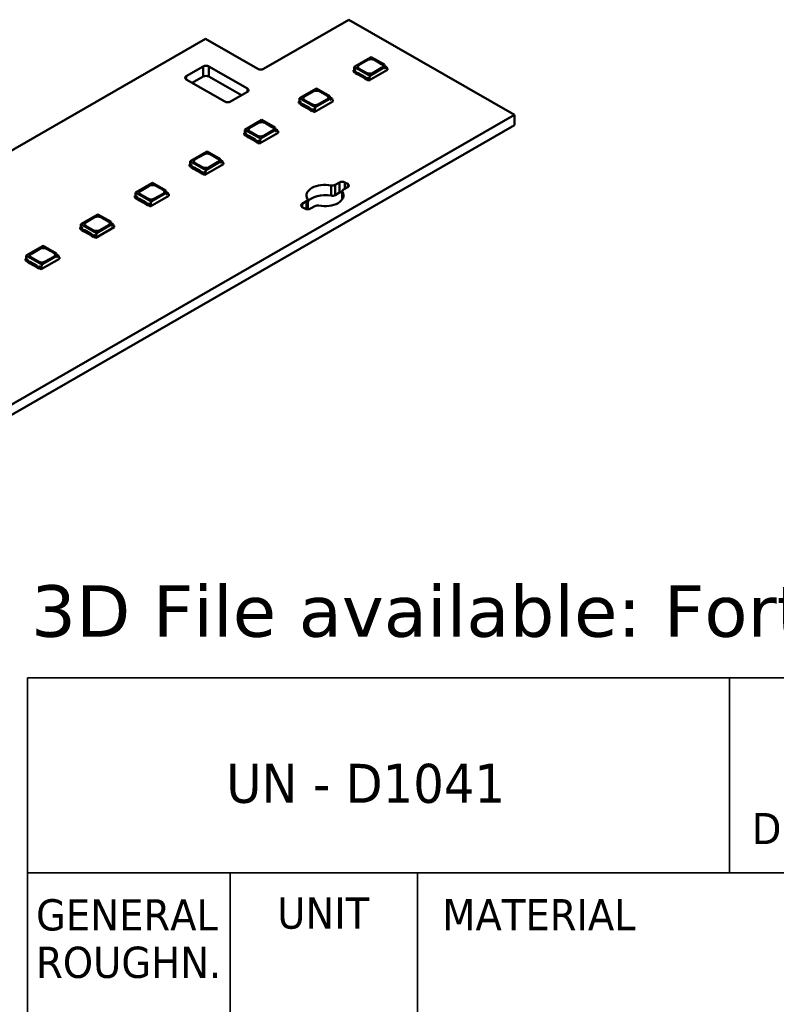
# Model space of a CAD drawing. Header units: millimetres. Extents: x 0 to 420, y 0 to 296.
# Tile 5 of 16: x 230 to 278, y 65 to 128. Entities that reach past the tile are written whole.
import ezdxf
from ezdxf.enums import TextEntityAlignment as Align

# ---------------------------------------------------------------- set-up
doc = ezdxf.new("R2010")
doc.units = ezdxf.units.MM
doc.layers.get('0').update_dxf_attribs({"lineweight": 25})
for name, color, linetype, lineweight in [('Sketch Geometry(ISO)', 7, 'Continuous', 50), ('Symbols(ISO)', 7, 'Continuous', 25), ('Visible Edges(ISO)', 7, 'Continuous', 50), ('Visible Tangent Edges(ISO)', 7, 'Continuous', 50)]:
    doc.layers.add(name, color=color, linetype=linetype, lineweight=lineweight)
doc.styles.add('LG.Philips.Title', font='verdana.ttf', dxfattribs={"width": 0.9})
doc.styles.add('Philips-tekst', font='verdana.ttf')
doc.styles.add('Text Style43', font='verdana.ttf', dxfattribs={"width": 0.9})
doc.styles.add('Text Style45', font='verdana.ttf', dxfattribs={"width": 0.9})
doc.styles.add('Text Style46', font='verdana.ttf', dxfattribs={"width": 0.9})
doc.styles.add('Text Style49', font='verdana.ttf', dxfattribs={"width": 0.9})
doc.styles.add('Text Style50', font='verdana.ttf', dxfattribs={"width": 0.9})

# ---------------------------------------------------------------- blocks, each defined once
blk = doc.blocks.new('Title Blocks Philips Lighting Electronics')
at = {"layer": 'Sketch Geometry(ISO)', "color": 7, "linetype": 'Continuous', "lineweight": 35}
for p, q in [((20, 86), (200, 86)), ((20, 86), (20, 10)), ((65, 73.5), (65, 86)), ((20, 73.5), (200, 73.5)), ((33, 39.5), (33, 73.5)), ((45, 73.5), (45, 32.505))]:
    blk.add_line(p, q, dxfattribs=at)
at = {"layer": 'Symbols(ISO)', "color": 7, "attachment_point": 7, "style": 'LG.Philips.Title'}
for s, insert, char_height in [('\\fVerdana|b0|i0;\\H2.5000;UN - D1041', (32.738, 77.929), 2.5), ('\\fVerdana|b0|i0;\\H2.0000;DIMENSION', (66.415, 75.29), 2), ('\\fVerdana|b0|i0;\\H2.0000;GENERAL', (20.549, 69.758), 2), ('\\fVerdana|b0|i0;\\H2.0000;UNIT', (36.006, 69.873), 2), ('\\fVerdana|b0|i0;\\H2.0000;MATERIAL', (46.582, 69.807), 2), ('\\fVerdana|b0|i0;\\H2.0000;ROUGHN.', (20.549, 66.717), 2)]:
    blk.add_mtext(s, dxfattribs=dict(at, insert=insert, char_height=char_height))
at = {"layer": 'Symbols(ISO)', "color": 7, "style": 'Text Style43', "width": 0.9}
for tag, p in [('<F3_ASSEMBLY_REFERENCE_ITEM_2>', (170.5, 83.886)), ('<F3_ASSEMBLY_REFERENCE_CODE_2>', (194.414, 83.851)), ('<F3_ASSEMBLY_REFERENCE_ITEM_1>', (170.465, 79.685)), ('<F3_ASSEMBLY_REFERENCE_CODE_1>', (194.42, 79.623)), ('<F3_ROUGHNESS>', (26.507, 64.469)), ('<F3_PATTERN_NO>', (175.629, 63.291)), ('<F3_REVISION_DATE_2>', (188.969, 31.988)), ('<F3_REVISION_DATE_3>', (188.969, 27.666)), ('<F3_REVISION_DATE_4>', (188.831, 23.893)), ('<F3_CAD_INDICATION>', (24.053, 11.938))]:
    blk.add_attdef(tag, text='', height=2, dxfattribs=at).set_placement(p, align=Align.MIDDLE_CENTER)
for tag, p in [('<F3_LINEAR_TOLERANCE_UP>', (82.338, 76.725)), ('<F3_SUPERSEEDS>', (71.006, 20.009)), ('<F3_DATA_FORMAT>', (35.878, 15.975)), ('<F3_PLATFORM>', (150.912, 15.974)), ('<F3_CHECK_NAME>', (51.653, 11.996))]:
    blk.add_attdef(tag, text='', height=2, dxfattribs=at).set_placement(p, align=Align.MIDDLE_LEFT)
at = {"layer": 'Symbols(ISO)', "color": 7, "width": 0.9}
for tag, p, height, style in [('<F3_ANGLE_TOLERANCE_UP>_001', (113.753, 75.807), 2, 'Text Style43'), ('<F3_SCALE>_001', (24.443, 47.114), 2, 'Text Style43'), ('<F3_REVISION_DATE_1>_001', (181.547, 35.789), 2, 'Text Style43'), ('DESCRIPTION_001', (46.901, 30.187), 3.5, 'Text Style50'), ('STOCK_NUMBER_001', (134.641, 29.218), 3, 'Text Style45'), ('Sheet_Size_001', (193.054, 18.755), 2.5, 'Text Style46'), ('DESIGNER_001', (29.683, 19.073), 2, 'Text Style43'), ('Number_of_sheets_001', (116.295, 18.982), 2, 'Text Style43'), ('<F3_TITLE_BLOCK_TYPE>_001', (134.135, 18.954), 2, 'Text Style43'), ('Sheet_number_001', (149.986, 18.95), 2, 'Text Style43'), ('<F3_LANGUAGE_NO>_001', (167.83, 19.029), 2, 'Text Style43'), ('<COST_CENTER>_001', (179.21, 18.997), 2, 'Text Style43'), ('<F3_PROGRAM>_001', (92.389, 14.984), 2, 'Text Style43'), ('CREATION_DATE_001', (65.796, 10.977), 2, 'Text Style43')]:
    blk.add_attdef(tag, p, '', height=height, dxfattribs=dict(at, style=style))
for tag, height, style, p in [('<F3_MATERIAL_DESCRIPTION_LINE_1>', 2, 'Text Style43', (50.916, 68.188)), ('<F3_MATERIAL_DESCRIPTION_LINE_2>', 2, 'Text Style43', (50.975, 64.518)), ('<F3_TREATMENT_DESCRIPTION_LINE_1>', 2, 'Text Style43', (51.181, 50.77)), ('<F3_TREATMENT_DESCRIPTION_LINE_2>', 2, 'Text Style43', (51.238, 46.96)), ('<F3_PRODUCT_DESCRIPTION_LINE_2>', 3.505, 'Text Style49', (47.47, 27.853))]:
    blk.add_attdef(tag, text='', height=height, dxfattribs=dict(at, style=style)).set_placement(p, align=Align.TOP_LEFT)

msp = doc.modelspace()

# ---------------------------------------------------------------- linework, layer by layer
at = {"layer": 'Visible Edges(ISO)'}
for p, q in [((245.122, 125.024), (250.602, 128.18)), ((250.602, 128.18), (261.209, 122.072)), ((220.846, 115.116), (241.41, 126.958)), ((241.41, 126.958), (244.768, 125.024)), ((252.029, 125.785), (250.943, 125.16)), ((252.029, 125.785), (252.874, 125.299)), ((240.172, 124.555), (241.268, 125.187)), ((241.622, 125.187), (244.097, 123.761)), ((250.943, 125.16), (250.929, 124.968)), ((251.933, 124.59), (250.943, 125.16)), ((251.265, 125.284), (251.813, 125.6)), ((251.265, 125.28), (251.813, 125.596)), ((251.725, 124.775), (251.265, 125.04)), ((251.933, 124.59), (252.874, 125.132)), ((252.697, 125.091), (252.149, 124.775)), ((252.237, 125.6), (252.697, 125.335)), ((252.237, 125.596), (252.697, 125.331)), ((252.874, 125.132), (252.874, 125.299)), ((252.874, 125.224), (253.025, 125.137)), ((253.025, 125.137), (252.874, 125.05)), ((252.874, 125.05), (252.874, 125.132)), ((253.025, 125.137), (253.033, 125.039)), ((253.068, 125.06), (253.029, 125.082)), ((253.033, 125.039), (253.068, 125.06)), ((253.068, 124.962), (253.068, 125.06)), ((242.647, 122.927), (240.172, 124.352)), ((241.268, 124.533), (240.563, 124.127)), ((243.706, 123.333), (241.622, 124.533)), ((250.929, 124.968), (250.894, 124.948)), ((250.894, 124.85), (250.894, 124.948)), ((250.894, 124.948), (251.017, 124.877)), ((250.894, 124.85), (250.991, 124.794)), ((251.052, 124.897), (250.929, 124.968)), ((251.053, 124.897), (250.991, 124.862)), ((250.991, 124.862), (251.132, 124.78)), ((250.991, 124.759), (250.991, 124.862)), ((251.132, 124.678), (250.991, 124.759)), ((251.132, 124.78), (251.199, 124.762)), ((251.132, 124.678), (251.132, 124.78)), ((251.199, 124.66), (251.132, 124.678)), ((251.199, 124.762), (251.61, 124.526)), ((251.199, 124.66), (251.199, 124.762)), ((251.61, 124.423), (251.199, 124.66)), ((251.61, 124.526), (251.64, 124.488)), ((251.61, 124.423), (251.61, 124.526)), ((251.64, 124.385), (251.61, 124.423)), ((251.64, 124.488), (251.733, 124.434)), ((251.64, 124.385), (251.64, 124.488)), ((251.733, 124.331), (251.64, 124.385)), ((251.733, 124.434), (251.795, 124.47)), ((251.733, 124.331), (251.733, 124.434)), ((251.763, 124.349), (251.733, 124.331)), ((251.76, 124.449), (251.884, 124.378)), ((251.76, 124.351), (251.884, 124.28)), ((251.919, 124.398), (251.795, 124.469)), ((251.884, 124.28), (253.068, 124.962)), ((251.884, 124.378), (251.919, 124.398)), ((251.884, 124.28), (251.884, 124.378)), ((251.919, 124.398), (251.933, 124.59)), ((248.526, 123.768), (247.44, 123.143)), ((248.526, 123.768), (249.371, 123.282)), ((244.097, 123.558), (243.001, 122.927)), ((247.44, 123.143), (247.426, 122.951)), ((248.43, 122.573), (247.44, 123.143)), ((247.762, 123.267), (248.31, 123.583)), ((247.762, 123.263), (248.31, 123.579)), ((248.43, 122.573), (249.371, 123.115)), ((248.734, 123.583), (249.194, 123.318)), ((248.734, 123.579), (249.194, 123.314)), ((249.371, 123.115), (249.371, 123.282)), ((249.371, 123.207), (249.522, 123.12)), ((249.522, 123.12), (249.371, 123.033)), ((249.371, 123.033), (249.371, 123.115)), ((249.522, 123.12), (249.53, 123.022)), ((247.426, 122.951), (247.391, 122.931)), ((247.391, 122.833), (247.391, 122.931)), ((247.391, 122.931), (247.514, 122.86)), ((247.391, 122.833), (247.488, 122.777)), ((247.55, 122.88), (247.426, 122.951)), ((247.55, 122.88), (247.488, 122.845)), ((247.488, 122.845), (247.63, 122.763)), ((247.488, 122.742), (247.488, 122.845)), ((247.63, 122.66), (247.488, 122.742)), ((247.63, 122.763), (247.696, 122.745)), ((247.63, 122.66), (247.63, 122.763)), ((247.696, 122.643), (247.63, 122.66)), ((247.696, 122.745), (248.107, 122.509)), ((247.696, 122.643), (247.696, 122.745)), ((248.107, 122.406), (247.696, 122.643)), ((248.222, 122.758), (247.762, 123.023)), ((248.107, 122.509), (248.138, 122.47)), ((248.107, 122.406), (248.107, 122.509)), ((248.138, 122.47), (248.231, 122.417)), ((248.138, 122.368), (248.138, 122.47)), ((248.231, 122.417), (248.292, 122.453)), ((248.416, 122.381), (248.292, 122.452)), ((248.381, 122.262), (249.565, 122.945)), ((248.416, 122.381), (248.43, 122.573)), ((249.194, 123.074), (248.646, 122.758)), ((249.565, 123.043), (249.526, 123.065)), ((249.53, 123.022), (249.565, 123.043)), ((249.565, 122.945), (249.565, 123.043)), ((261.209, 122.072), (166.562, 67.568)), ((248.138, 122.368), (248.107, 122.406)), ((248.231, 122.314), (248.138, 122.368)), ((248.231, 122.314), (248.231, 122.417)), ((248.261, 122.332), (248.231, 122.314)), ((248.257, 122.432), (248.381, 122.361)), ((248.257, 122.334), (248.381, 122.262)), ((248.381, 122.361), (248.416, 122.381)), ((248.381, 122.262), (248.381, 122.361)), ((261.209, 122.072), (261.209, 121.418)), ((261.209, 121.418), (166.562, 66.914)), ((245.023, 121.751), (243.937, 121.126)), ((244.259, 121.25), (244.807, 121.566)), ((244.259, 121.246), (244.807, 121.562)), ((245.023, 121.751), (245.868, 121.265)), ((245.232, 121.566), (245.691, 121.301)), ((245.232, 121.562), (245.691, 121.297)), ((245.868, 121.097), (245.868, 121.265)), ((245.868, 121.19), (246.019, 121.103)), ((243.923, 120.934), (243.888, 120.914)), ((243.888, 120.815), (243.888, 120.914)), ((243.888, 120.914), (244.011, 120.842)), ((243.888, 120.815), (243.985, 120.759)), ((243.937, 121.126), (243.923, 120.934)), ((244.047, 120.863), (243.923, 120.934)), ((244.927, 120.556), (243.937, 121.126)), ((244.047, 120.863), (243.985, 120.827)), ((243.985, 120.827), (244.127, 120.746)), ((243.985, 120.725), (243.985, 120.827)), ((244.127, 120.643), (243.985, 120.725)), ((244.127, 120.746), (244.193, 120.728)), ((244.127, 120.643), (244.127, 120.746)), ((244.193, 120.626), (244.127, 120.643)), ((244.193, 120.728), (244.604, 120.491)), ((244.193, 120.626), (244.193, 120.728)), ((244.604, 120.389), (244.193, 120.626)), ((244.719, 120.741), (244.259, 121.006)), ((244.878, 120.245), (246.062, 120.927)), ((244.913, 120.364), (244.927, 120.556)), ((244.927, 120.556), (245.868, 121.097)), ((245.691, 121.057), (245.143, 120.741)), ((246.019, 121.103), (245.868, 121.016)), ((245.868, 121.016), (245.868, 121.097)), ((246.019, 121.103), (246.027, 121.005)), ((246.062, 121.025), (246.024, 121.048)), ((246.027, 121.005), (246.062, 121.025)), ((246.062, 120.927), (246.062, 121.025)), ((244.604, 120.491), (244.635, 120.453)), ((244.604, 120.389), (244.604, 120.491)), ((244.635, 120.351), (244.604, 120.389)), ((244.635, 120.453), (244.728, 120.4)), ((244.635, 120.351), (244.635, 120.453)), ((244.728, 120.297), (244.635, 120.351)), ((244.728, 120.4), (244.79, 120.435)), ((244.728, 120.297), (244.728, 120.4)), ((244.758, 120.315), (244.728, 120.297)), ((244.754, 120.415), (244.878, 120.343)), ((244.754, 120.317), (244.878, 120.245)), ((244.913, 120.364), (244.79, 120.435)), ((244.878, 120.343), (244.913, 120.364)), ((244.878, 120.245), (244.878, 120.343)), ((241.52, 119.734), (240.435, 119.109)), ((240.757, 119.233), (241.305, 119.549)), ((240.757, 119.229), (241.305, 119.545)), ((241.52, 119.734), (242.365, 119.248)), ((241.729, 119.549), (242.188, 119.284)), ((241.729, 119.545), (242.188, 119.28)), ((240.421, 118.917), (240.385, 118.896)), ((240.385, 118.798), (240.385, 118.896)), ((240.385, 118.896), (240.509, 118.825)), ((240.385, 118.798), (240.483, 118.742)), ((240.435, 119.109), (240.421, 118.917)), ((240.544, 118.846), (240.421, 118.917)), ((241.424, 118.539), (240.435, 119.109)), ((240.544, 118.846), (240.483, 118.81)), ((240.483, 118.81), (240.624, 118.729)), ((240.483, 118.708), (240.483, 118.81)), ((240.624, 118.626), (240.483, 118.708)), ((240.624, 118.729), (240.69, 118.711)), ((240.624, 118.626), (240.624, 118.729)), ((240.69, 118.711), (241.101, 118.474)), ((240.69, 118.608), (240.69, 118.711)), ((241.216, 118.724), (240.757, 118.989)), ((241.375, 118.228), (242.56, 118.91)), ((241.424, 118.539), (242.365, 119.08)), ((242.188, 119.04), (241.64, 118.724)), ((242.365, 119.08), (242.365, 119.248)), ((242.365, 119.173), (242.517, 119.086)), ((242.517, 119.086), (242.365, 118.999)), ((242.365, 118.999), (242.365, 119.08)), ((242.517, 119.086), (242.524, 118.988)), ((242.56, 119.008), (242.521, 119.031)), ((242.524, 118.988), (242.56, 119.008)), ((242.56, 118.91), (242.56, 119.008)), ((240.69, 118.608), (240.624, 118.626)), ((241.101, 118.372), (240.69, 118.608)), ((241.101, 118.474), (241.132, 118.436)), ((241.101, 118.372), (241.101, 118.474)), ((241.132, 118.334), (241.101, 118.372)), ((241.132, 118.436), (241.225, 118.383)), ((241.132, 118.334), (241.132, 118.436)), ((241.225, 118.28), (241.132, 118.334)), ((241.225, 118.383), (241.287, 118.418)), ((241.225, 118.28), (241.225, 118.383)), ((241.255, 118.297), (241.225, 118.28)), ((241.251, 118.398), (241.375, 118.326)), ((241.251, 118.299), (241.375, 118.228)), ((241.411, 118.347), (241.287, 118.418)), ((241.375, 118.326), (241.411, 118.347)), ((241.375, 118.228), (241.375, 118.326)), ((241.411, 118.347), (241.424, 118.539)), ((238.018, 117.717), (236.932, 117.092)), ((237.254, 117.216), (237.802, 117.531)), ((237.254, 117.212), (237.802, 117.527)), ((238.018, 117.717), (238.862, 117.23)), ((238.226, 117.531), (238.686, 117.267)), ((238.226, 117.527), (238.686, 117.263)), ((249.714, 117.59), (249.992, 117.75)), ((250.522, 117.445), (250.245, 117.285)), ((250.346, 117.75), (250.522, 117.648)), ((236.918, 116.9), (236.882, 116.879)), ((236.882, 116.781), (236.882, 116.879)), ((236.882, 116.879), (237.006, 116.808)), ((236.882, 116.781), (236.98, 116.725)), ((236.932, 117.092), (236.918, 116.9)), ((237.041, 116.829), (236.918, 116.9)), ((237.922, 116.522), (236.932, 117.092)), ((237.042, 116.829), (236.98, 116.793)), ((236.98, 116.793), (237.121, 116.712)), ((236.98, 116.691), (236.98, 116.793)), ((237.713, 116.707), (237.254, 116.972)), ((237.872, 116.211), (239.057, 116.893)), ((237.922, 116.522), (238.862, 117.063)), ((238.686, 117.022), (238.138, 116.707)), ((238.862, 117.063), (238.862, 117.23)), ((238.862, 117.156), (239.014, 117.069)), ((239.014, 117.069), (238.862, 116.981)), ((238.862, 116.981), (238.862, 117.063)), ((239.014, 117.069), (239.021, 116.971)), ((239.057, 116.991), (239.018, 117.014)), ((239.021, 116.971), (239.057, 116.991)), ((239.057, 116.893), (239.057, 116.991)), ((249.992, 117.096), (249.714, 116.936)), ((250.171, 117.183), (250.171, 116.663)), ((237.121, 116.609), (236.98, 116.691)), ((237.121, 116.712), (237.187, 116.694)), ((237.121, 116.609), (237.121, 116.712)), ((237.187, 116.591), (237.121, 116.609)), ((237.187, 116.694), (237.598, 116.457)), ((237.187, 116.591), (237.187, 116.694)), ((237.598, 116.355), (237.187, 116.591)), ((237.598, 116.457), (237.629, 116.419)), ((237.598, 116.355), (237.598, 116.457)), ((237.629, 116.316), (237.598, 116.355)), ((237.629, 116.419), (237.722, 116.366)), ((237.629, 116.316), (237.629, 116.419)), ((237.722, 116.263), (237.629, 116.316)), ((237.722, 116.366), (237.784, 116.401)), ((237.722, 116.263), (237.722, 116.366)), ((237.752, 116.28), (237.722, 116.263)), ((237.749, 116.38), (237.872, 116.309)), ((237.749, 116.282), (237.872, 116.211)), ((237.908, 116.33), (237.784, 116.401)), ((237.872, 116.309), (237.908, 116.33)), ((237.872, 116.211), (237.872, 116.309)), ((237.908, 116.33), (237.922, 116.522)), ((247.606, 116.376), (247.884, 116.536)), ((247.782, 116.071), (247.606, 116.172)), ((247.957, 116.638), (247.957, 116.028)), ((248.414, 116.231), (248.136, 116.071)), ((234.515, 115.7), (233.429, 115.074)), ((233.751, 115.199), (234.299, 115.514)), ((233.751, 115.195), (234.299, 115.51)), ((234.515, 115.7), (235.36, 115.213)), ((234.723, 115.514), (235.183, 115.25)), ((234.723, 115.51), (235.183, 115.246)), ((233.415, 114.882), (233.38, 114.862)), ((233.429, 115.074), (233.415, 114.882)), ((233.538, 114.811), (233.415, 114.882)), ((234.419, 114.504), (233.429, 115.074)), ((234.211, 114.69), (233.751, 114.954)), ((234.37, 114.194), (235.554, 114.876)), ((234.419, 114.504), (235.36, 115.046)), ((235.183, 115.005), (234.635, 114.69)), ((235.36, 115.046), (235.36, 115.213)), ((235.36, 115.139), (235.511, 115.051)), ((235.511, 115.051), (235.36, 114.964)), ((235.36, 114.964), (235.36, 115.046)), ((235.511, 115.051), (235.519, 114.954)), ((235.554, 114.974), (235.515, 114.996)), ((235.519, 114.954), (235.554, 114.974)), ((235.554, 114.876), (235.554, 114.974)), ((233.38, 114.764), (233.38, 114.862)), ((233.38, 114.862), (233.503, 114.791)), ((233.38, 114.764), (233.477, 114.708)), ((233.539, 114.812), (233.477, 114.776)), ((233.477, 114.776), (233.618, 114.695)), ((233.477, 114.673), (233.477, 114.776)), ((233.618, 114.592), (233.477, 114.673)), ((233.618, 114.695), (233.685, 114.677)), ((233.618, 114.592), (233.618, 114.695)), ((233.685, 114.574), (233.618, 114.592)), ((233.685, 114.677), (234.096, 114.44)), ((233.685, 114.574), (233.685, 114.677)), ((234.096, 114.337), (233.685, 114.574)), ((234.096, 114.44), (234.127, 114.402)), ((234.096, 114.337), (234.096, 114.44)), ((234.127, 114.299), (234.096, 114.337)), ((234.127, 114.402), (234.219, 114.348)), ((234.127, 114.299), (234.127, 114.402)), ((234.219, 114.246), (234.127, 114.299)), ((234.219, 114.348), (234.281, 114.384)), ((234.219, 114.246), (234.219, 114.348)), ((234.249, 114.263), (234.219, 114.246)), ((234.246, 114.363), (234.37, 114.292)), ((234.246, 114.265), (234.37, 114.194)), ((234.405, 114.312), (234.281, 114.384)), ((234.37, 114.292), (234.405, 114.312)), ((234.37, 114.194), (234.37, 114.292)), ((234.405, 114.312), (234.419, 114.504)), ((231.012, 113.683), (229.926, 113.057)), ((231.012, 113.683), (231.857, 113.196)), ((229.926, 113.057), (229.912, 112.865)), ((230.916, 112.487), (229.926, 113.057)), ((230.248, 113.182), (230.796, 113.497)), ((230.248, 113.178), (230.796, 113.493)), ((230.916, 112.487), (231.857, 113.029)), ((231.68, 112.988), (231.132, 112.673)), ((231.22, 113.497), (231.68, 113.233)), ((231.22, 113.493), (231.68, 113.228)), ((231.857, 113.029), (231.857, 113.196)), ((231.857, 113.122), (232.008, 113.034)), ((232.008, 113.034), (231.857, 112.947)), ((231.857, 112.947), (231.857, 113.029)), ((232.008, 113.034), (232.016, 112.937)), ((229.912, 112.865), (229.877, 112.845)), ((229.877, 112.747), (229.877, 112.845)), ((229.877, 112.845), (230, 112.774)), ((229.877, 112.747), (229.974, 112.691)), ((230.036, 112.794), (229.912, 112.865)), ((230.036, 112.795), (229.974, 112.759)), ((229.974, 112.759), (230.116, 112.677)), ((229.974, 112.656), (229.974, 112.759)), ((230.116, 112.575), (229.974, 112.656)), ((230.116, 112.677), (230.182, 112.66)), ((230.116, 112.575), (230.116, 112.677)), ((230.182, 112.557), (230.116, 112.575)), ((230.182, 112.66), (230.593, 112.423)), ((230.182, 112.557), (230.182, 112.66)), ((230.593, 112.32), (230.182, 112.557)), ((230.708, 112.673), (230.248, 112.937)), ((230.593, 112.423), (230.624, 112.385)), ((230.593, 112.32), (230.593, 112.423)), ((230.624, 112.385), (230.717, 112.331)), ((230.624, 112.282), (230.624, 112.385)), ((230.717, 112.331), (230.778, 112.367)), ((230.902, 112.295), (230.778, 112.367)), ((230.867, 112.177), (232.051, 112.859)), ((230.902, 112.295), (230.916, 112.487)), ((232.051, 112.957), (232.013, 112.979)), ((232.016, 112.937), (232.051, 112.957)), ((232.051, 112.859), (232.051, 112.957)), ((230.624, 112.282), (230.593, 112.32)), ((230.717, 112.229), (230.624, 112.282)), ((230.717, 112.229), (230.717, 112.331)), ((230.747, 112.246), (230.717, 112.229)), ((230.743, 112.346), (230.867, 112.275)), ((230.743, 112.248), (230.867, 112.177)), ((230.867, 112.275), (230.902, 112.295)), ((230.867, 112.177), (230.867, 112.275))]:
    msp.add_line(p, q, dxfattribs=at)
for centre, major_axis, start_param, end_param in [((252.025, 125.478), (0.3, 0), 0.785398, 2.356194), ((252.025, 125.474), (0.3, 0), 0.785398, 2.356194), ((241.445, 125.085), (-0.25, 0), 3.926991, 5.497787), ((244.945, 125.126), (0.25, 0), 3.926991, 5.497787), ((251.477, 125.162), (-0.3, 0), 5.497787, 7.068583), ((251.477, 125.158), (-0.3, 0), 5.497787, 6.271354), ((252.485, 125.213), (0.3, 0), 5.497787, 7.068583), ((252.485, 125.209), (0.3, 0), 0.011831, 0.785398), ((240.349, 124.454), (-0.25, 0), 5.497787, 7.068583), ((241.445, 124.431), (0.25, 0), 0.785398, 2.356194), ((251.937, 124.898), (-0.3, 0), 0.785398, 2.356194), ((243.92, 123.66), (0.25, 0), 5.497787, 7.068583), ((247.974, 123.145), (-0.3, 0), 5.497787, 7.068583), ((247.974, 123.141), (-0.3, 0), 5.497787, 6.271354), ((248.522, 123.461), (0.3, 0), 0.785398, 2.356194), ((248.522, 123.457), (0.3, 0), 0.785398, 2.356194), ((248.982, 123.196), (0.3, 0), 5.497787, 7.068583), ((248.982, 123.192), (0.3, 0), 0.011831, 0.785398), ((242.824, 123.028), (0.25, 0), 3.926991, 5.497787), ((248.434, 122.88), (-0.3, 0), 0.785398, 2.356194), ((244.471, 121.128), (-0.3, 0), 5.497787, 7.068583), ((244.471, 121.124), (-0.3, 0), 5.497787, 6.271354), ((245.019, 121.444), (0.3, 0), 0.785398, 2.356194), ((245.019, 121.439), (0.3, 0), 0.785398, 2.356194), ((245.479, 121.179), (0.3, 0), 5.497787, 7.068583), ((245.479, 121.175), (0.3, 0), 0.011831, 0.785398), ((244.931, 120.863), (-0.3, 0), 0.785398, 2.356194), ((241.517, 119.426), (0.3, 0), 0.785398, 2.356194), ((241.517, 119.422), (0.3, 0), 0.785398, 2.356194), ((240.969, 119.111), (-0.3, 0), 5.497787, 7.068583), ((240.969, 119.107), (-0.3, 0), 5.497787, 6.271354), ((241.428, 118.846), (-0.3, 0), 0.785398, 2.356194), ((241.976, 119.162), (0.3, 0), 5.497787, 7.068583), ((241.976, 119.158), (0.3, 0), 0.011831, 0.785398), ((238.014, 117.409), (0.3, 0), 0.785398, 2.356194), ((238.014, 117.405), (0.3, 0), 0.785398, 2.356194), ((249.064, 116.91), (-1.188, 0), 4.376788, 6.618787), ((249.538, 117.692), (0.25, 0), 4.376788, 5.497787), ((250.169, 117.648), (0.25, 0), 0.785398, 2.356194), ((250.346, 117.547), (0.25, 0), 5.497787, 7.068583), ((237.466, 117.094), (-0.3, 0), 5.497787, 7.068583), ((237.466, 117.09), (-0.3, 0), 5.497787, 6.271354), ((238.473, 117.145), (0.3, 0), 5.497787, 7.068583), ((238.473, 117.141), (0.3, 0), 0.011831, 0.785398), ((249.064, 116.256), (-1.188, 0), 4.376788, 5.913574), ((249.064, 116.91), (1.187, 0), 4.376788, 6.618787), ((249.538, 117.038), (-0.25, 0), 1.235195, 2.356194), ((250.169, 116.994), (-0.25, 0), 4.702585, 5.497787), ((250.421, 117.183), (-0.25, 0), 5.497787, 6.618787), ((237.925, 116.829), (-0.3, 0), 0.785398, 2.356194), ((247.782, 116.274), (-0.25, 0), 5.497787, 7.068583), ((247.707, 116.638), (0.25, 0), 5.497787, 6.618787), ((248.591, 116.129), (-0.25, 0), 4.376788, 5.497787), ((234.511, 115.392), (0.3, 0), 0.785398, 2.356194), ((234.511, 115.388), (0.3, 0), 0.785398, 2.356194), ((247.959, 116.172), (-0.25, 0), 0.785398, 2.356194), ((233.963, 115.077), (-0.3, 0), 5.497787, 7.068583), ((233.963, 115.073), (-0.3, 0), 5.497787, 6.271354), ((234.971, 115.128), (0.3, 0), 5.497787, 7.068583), ((234.971, 115.123), (0.3, 0), 0.011831, 0.785398), ((234.423, 114.812), (-0.3, 0), 0.785398, 2.356194), ((230.46, 113.059), (-0.3, 0), 5.497787, 7.068583), ((230.46, 113.055), (-0.3, 0), 5.497787, 6.271354), ((231.008, 113.375), (0.3, 0), 0.785398, 2.356194), ((231.008, 113.371), (0.3, 0), 0.785398, 2.356194), ((231.468, 113.11), (0.3, 0), 5.497787, 7.068583), ((231.468, 113.106), (0.3, 0), 0.011831, 0.785398), ((230.92, 112.795), (-0.3, 0), 0.785398, 2.356194)]:
    msp.add_ellipse(centre, major_axis=major_axis, ratio=0.575862, start_param=start_param, end_param=end_param, dxfattribs=at)
at = {"layer": 'Visible Tangent Edges(ISO)'}
for p, q in [((241.268, 125.187), (241.268, 124.533)), ((241.622, 124.533), (241.622, 125.187)), ((251.265, 125.284), (251.265, 125.28)), ((251.813, 125.6), (251.813, 125.596)), ((252.237, 125.6), (252.237, 125.596)), ((252.697, 125.335), (252.697, 125.331)), ((240.172, 124.352), (240.172, 124.555)), ((244.097, 123.761), (244.097, 123.558)), ((247.762, 123.267), (247.762, 123.263)), ((248.31, 123.583), (248.31, 123.579)), ((248.734, 123.583), (248.734, 123.579)), ((249.194, 123.318), (249.194, 123.314)), ((244.259, 121.25), (244.259, 121.246)), ((244.807, 121.566), (244.807, 121.562)), ((245.232, 121.566), (245.232, 121.562)), ((245.691, 121.301), (245.691, 121.297)), ((241.305, 119.549), (241.305, 119.545)), ((241.729, 119.549), (241.729, 119.545)), ((240.757, 119.233), (240.757, 119.229)), ((242.188, 119.284), (242.188, 119.28)), ((237.802, 117.531), (237.802, 117.527)), ((238.226, 117.531), (238.226, 117.527)), ((249.455, 117.556), (249.455, 116.902)), ((249.714, 117.59), (249.714, 116.936)), ((249.992, 117.75), (249.992, 117.096)), ((250.346, 117.75), (250.346, 117.343)), ((250.522, 117.648), (250.522, 117.445)), ((237.254, 117.216), (237.254, 117.212)), ((238.686, 117.267), (238.686, 117.263)), ((250.185, 117.136), (250.185, 116.685)), ((247.606, 116.376), (247.606, 116.172)), ((247.884, 116.536), (247.884, 116.035)), ((234.299, 115.514), (234.299, 115.51)), ((234.723, 115.514), (234.723, 115.51)), ((233.751, 115.199), (233.751, 115.195)), ((235.183, 115.25), (235.183, 115.246)), ((230.248, 113.182), (230.248, 113.178)), ((230.796, 113.497), (230.796, 113.493)), ((231.22, 113.497), (231.22, 113.493)), ((231.68, 113.233), (231.68, 113.228))]:
    msp.add_line(p, q, dxfattribs=at)

# ---------------------------------------------------------------- block references
msp.add_blockref('Title Blocks Philips Lighting Electronics', (210, 0))

# ---------------------------------------------------------------- texts
at = {"layer": 'Symbols(ISO)', "color": 7, "insert": (230.231, 91.926), "char_height": 3.3, "width": 151.18311, "attachment_point": 1, "style": 'Philips-tekst'}
msp.add_mtext('{\\fVerdana|b0|i0;\\H3.3000;3D File available: Fortimo LED Line 1ft MF 1R LV5 2021-07-19.stp}', dxfattribs=at)

doc.saveas('drawing.dxf')
